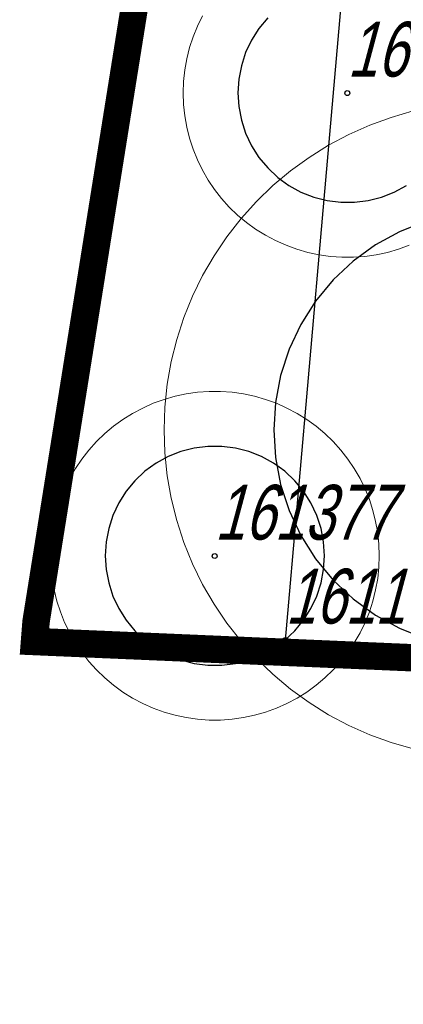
# Model space of a CAD drawing. Header units: metres. Extents: x 7419449 to 7420144, y 5549519 to 5549653.
# Tile 1 of 67: x 7419450 to 7419457, y 5549524 to 5549542. Entities that reach past the tile are written whole.
import ezdxf
from ezdxf.enums import TextEntityAlignment as Align
from ezdxf.lldxf.tags import DXFTag

# ---------------------------------------------------------------- set-up
doc = ezdxf.new("R2010")
doc.units = ezdxf.units.M
doc.linetypes.add('PRZER1-1', pattern=[1, 0.5, -0.5])
doc.layers.add('_4_GRANICA_OPRACOWANIA', color=146, linetype='2', lineweight=53, transparency=0.2)
doc.layers.add('_4_korony', color=7, linetype='Continuous', lineweight=25, true_color=0x7aa300)
for name, color, linetype, lineweight in [('_4_krzewy istniejące', 86, 'Continuous', 30), ('_4_NUMERY_PIKIET', 7, 'Continuous', 15), ('_4_SOD', 30, 'Continuous', 20), ('EGUG', 5, 'Continuous', 18)]:
    doc.layers.add(name, color=color, linetype=linetype, lineweight=lineweight)
doc.layers.add('_4_PUNKT_INWENTARYZACYJNY', color=7, linetype='Continuous')
doc.styles.add('STANDARD-Working1250', font='arial.ttf', dxfattribs={"height": 2.5})
tags = doc.linetypes.add('2', pattern=[0.9, 0.6, -0.3]).pattern_tags.tags
tags[6:7] = [DXFTag(74, 4), DXFTag(75, 0), DXFTag(340, '0'), DXFTag(46, 1.0), DXFTag(50, 0.0), DXFTag(44, 0.0), DXFTag(45, 0.0)]
tags[4:5] = [DXFTag(74, 4), DXFTag(75, 0), DXFTag(340, '0'), DXFTag(46, 1.0), DXFTag(50, 0.0), DXFTag(44, 0.0), DXFTag(45, 0.0)]

msp = doc.modelspace()

# ---------------------------------------------------------------- linework, layer by layer
at = {"layer": '_4_GRANICA_OPRACOWANIA', "lineweight": 30, "ltscale": 3, "const_width": 0.5}
msp.add_lwpolyline([(7419450.062, 5549530.83), (7419458.91, 5549530.45), (7419461.94, 5549530.29), (7419468.08, 5549529.97), (7419483.43, 5549529.18), (7419523.94, 5549526.59), (7419538.19, 5549526.4), (7419548.95, 5549525.8), (7419576.9, 5549524.47), (7419583.97, 5549584.15), (7419584.48, 5549588.54), (7419590.93, 5549644.33), (7419562.5, 5549640.55), (7419487.71, 5549630.61), (7419482.9, 5549629.97), (7419478.25, 5549627.12), (7419462.12, 5549617.26), (7419459.99, 5549593.07), (7419450.09, 5549531.19)], close=True, dxfattribs=at)
at = {"layer": '_4_korony', "linetype": 'Continuous', "flags": 128}
for points in [[(7419454.317, 5549542.212), (7419454.157, 5549542.019), (7419454.022, 5549541.807), (7419453.915, 5549541.579), (7419453.838, 5549541.34), (7419453.791, 5549541.094), (7419453.775, 5549540.843), (7419453.791, 5549540.592), (7419453.838, 5549540.346), (7419453.915, 5549540.107), (7419454.022, 5549539.879), (7419454.157, 5549539.667), (7419454.317, 5549539.474), (7419454.5, 5549539.302), (7419454.703, 5549539.154), (7419454.923, 5549539.033), (7419455.157, 5549538.941), (7419455.4, 5549538.878), (7419455.649, 5549538.847), (7419455.901, 5549538.847), (7419456.15, 5549538.878), (7419456.393, 5549538.941), (7419456.627, 5549539.033), (7419456.847, 5549539.154)], [(7419457.19, 5549538.495), (7419456.723, 5549538.31), (7419456.283, 5549538.068), (7419455.876, 5549537.773), (7419455.51, 5549537.429), (7419455.19, 5549537.042), (7419454.921, 5549536.618), (7419454.707, 5549536.163), (7419454.552, 5549535.686), (7419454.458, 5549535.192), (7419454.426, 5549534.691), (7419454.458, 5549534.19), (7419454.552, 5549533.696), (7419454.707, 5549533.219), (7419454.921, 5549532.764), (7419455.19, 5549532.34), (7419455.51, 5549531.953), (7419455.876, 5549531.609), (7419456.283, 5549531.314), (7419456.723, 5549531.072), (7419457.19, 5549530.887)]]:
    msp.add_lwpolyline(points, dxfattribs=at)
msp.add_lwpolyline([(7419455.353, 5549532.396), (7419455.337, 5549532.647), (7419455.29, 5549532.893), (7419455.213, 5549533.132), (7419455.106, 5549533.36), (7419454.971, 5549533.572), (7419454.811, 5549533.765), (7419454.628, 5549533.937), (7419454.425, 5549534.085), (7419454.205, 5549534.206), (7419453.971, 5549534.298), (7419453.728, 5549534.361), (7419453.479, 5549534.392), (7419453.227, 5549534.392), (7419452.978, 5549534.361), (7419452.735, 5549534.298), (7419452.501, 5549534.206), (7419452.281, 5549534.085), (7419452.078, 5549533.937), (7419451.895, 5549533.765), (7419451.735, 5549533.572), (7419451.6, 5549533.36), (7419451.493, 5549533.132), (7419451.416, 5549532.893), (7419451.369, 5549532.647), (7419451.353, 5549532.396), (7419451.369, 5549532.145), (7419451.416, 5549531.899), (7419451.493, 5549531.66), (7419451.6, 5549531.432), (7419451.735, 5549531.22), (7419451.895, 5549531.027), (7419452.078, 5549530.855), (7419452.281, 5549530.707), (7419452.501, 5549530.586), (7419452.735, 5549530.494), (7419452.978, 5549530.431), (7419453.227, 5549530.4), (7419453.479, 5549530.4), (7419453.728, 5549530.431), (7419453.971, 5549530.494), (7419454.205, 5549530.586), (7419454.425, 5549530.707), (7419454.628, 5549530.855), (7419454.811, 5549531.027), (7419454.971, 5549531.22), (7419455.106, 5549531.432), (7419455.213, 5549531.66), (7419455.29, 5549531.899), (7419455.337, 5549532.145)], close=True, dxfattribs=at)
at = {"layer": '_4_krzewy istniejące', "elevation": 10.18}
msp.add_lwpolyline([(7419533.763, 5549558.395), (7419528.84, 5549526.525), (7419523.94, 5549526.59), (7419483.43, 5549529.18), (7419454.642, 5549530.858), (7419457.792, 5549566.805), (7419533.763, 5549558.395)], dxfattribs=at)
at = {"layer": '_4_PUNKT_INWENTARYZACYJNY'}
for centre in [(7419455.77, 5549540.84), (7419453.35, 5549532.39), (7419454.642, 5549530.858, 10.18)]:
    msp.add_circle(centre, 0.045, dxfattribs=at)
at = {"layer": '_4_SOD', "flags": 128}
for points in [[(7419453.126, 5549542.251), (7419453.034, 5549542.063), (7419452.956, 5549541.869), (7419452.891, 5549541.67), (7419452.841, 5549541.467), (7419452.804, 5549541.261), (7419452.782, 5549541.052), (7419452.775, 5549540.843), (7419452.782, 5549540.634), (7419452.804, 5549540.425), (7419452.841, 5549540.219), (7419452.891, 5549540.016), (7419452.956, 5549539.817), (7419453.034, 5549539.623), (7419453.126, 5549539.435), (7419453.231, 5549539.253), (7419453.348, 5549539.08), (7419453.477, 5549538.915), (7419453.617, 5549538.759), (7419453.768, 5549538.614), (7419453.928, 5549538.479), (7419454.097, 5549538.356), (7419454.275, 5549538.245), (7419454.46, 5549538.147), (7419454.651, 5549538.061), (7419454.848, 5549537.99), (7419455.049, 5549537.932), (7419455.254, 5549537.889), (7419455.461, 5549537.859), (7419455.67, 5549537.845), (7419455.88, 5549537.845), (7419456.089, 5549537.859), (7419456.296, 5549537.889), (7419456.501, 5549537.932), (7419456.702, 5549537.99), (7419456.899, 5549538.061)], [(7419456.974, 5549540.513), (7419456.572, 5549540.397), (7419456.178, 5549540.254), (7419455.796, 5549540.084), (7419455.426, 5549539.887), (7419455.071, 5549539.665), (7419454.732, 5549539.419), (7419454.411, 5549539.15), (7419454.11, 5549538.859), (7419453.83, 5549538.548), (7419453.572, 5549538.218), (7419453.338, 5549537.871), (7419453.128, 5549537.508), (7419452.945, 5549537.131), (7419452.788, 5549536.743), (7419452.658, 5549536.345), (7419452.557, 5549535.938), (7419452.484, 5549535.526), (7419452.441, 5549535.11), (7419452.426, 5549534.691), (7419452.441, 5549534.272), (7419452.484, 5549533.856), (7419452.557, 5549533.444), (7419452.658, 5549533.037), (7419452.788, 5549532.639), (7419452.945, 5549532.251), (7419453.128, 5549531.874), (7419453.338, 5549531.511), (7419453.572, 5549531.164), (7419453.83, 5549530.834), (7419454.11, 5549530.523), (7419454.411, 5549530.232), (7419454.732, 5549529.963), (7419455.071, 5549529.717), (7419455.426, 5549529.495), (7419455.796, 5549529.298), (7419456.178, 5549529.128), (7419456.572, 5549528.985), (7419456.974, 5549528.869)]]:
    msp.add_lwpolyline(points, dxfattribs=at)
msp.add_lwpolyline([(7419456.353, 5549532.396), (7419456.346, 5549532.605), (7419456.324, 5549532.814), (7419456.287, 5549533.02), (7419456.237, 5549533.223), (7419456.172, 5549533.422), (7419456.094, 5549533.616), (7419456.002, 5549533.804), (7419455.897, 5549533.986), (7419455.78, 5549534.159), (7419455.651, 5549534.324), (7419455.511, 5549534.48), (7419455.36, 5549534.625), (7419455.2, 5549534.76), (7419455.031, 5549534.883), (7419454.853, 5549534.994), (7419454.668, 5549535.092), (7419454.477, 5549535.178), (7419454.28, 5549535.249), (7419454.079, 5549535.307), (7419453.874, 5549535.35), (7419453.667, 5549535.38), (7419453.458, 5549535.394), (7419453.248, 5549535.394), (7419453.039, 5549535.38), (7419452.832, 5549535.35), (7419452.627, 5549535.307), (7419452.426, 5549535.249), (7419452.229, 5549535.178), (7419452.038, 5549535.092), (7419451.853, 5549534.994), (7419451.675, 5549534.883), (7419451.506, 5549534.76), (7419451.346, 5549534.625), (7419451.195, 5549534.48), (7419451.055, 5549534.324), (7419450.926, 5549534.159), (7419450.809, 5549533.986), (7419450.704, 5549533.804), (7419450.612, 5549533.616), (7419450.534, 5549533.422), (7419450.469, 5549533.223), (7419450.419, 5549533.02), (7419450.382, 5549532.814), (7419450.36, 5549532.605), (7419450.353, 5549532.396), (7419450.36, 5549532.187), (7419450.382, 5549531.978), (7419450.419, 5549531.772), (7419450.469, 5549531.569), (7419450.534, 5549531.37), (7419450.612, 5549531.176), (7419450.704, 5549530.988), (7419450.809, 5549530.806), (7419450.926, 5549530.633), (7419451.055, 5549530.468), (7419451.195, 5549530.312), (7419451.346, 5549530.167), (7419451.506, 5549530.032), (7419451.675, 5549529.909), (7419451.853, 5549529.798), (7419452.038, 5549529.7), (7419452.229, 5549529.614), (7419452.426, 5549529.543), (7419452.627, 5549529.485), (7419452.832, 5549529.442), (7419453.039, 5549529.412), (7419453.248, 5549529.398), (7419453.458, 5549529.398), (7419453.667, 5549529.412), (7419453.874, 5549529.442), (7419454.079, 5549529.485), (7419454.28, 5549529.543), (7419454.477, 5549529.614), (7419454.668, 5549529.7), (7419454.853, 5549529.798), (7419455.031, 5549529.909), (7419455.2, 5549530.032), (7419455.36, 5549530.167), (7419455.511, 5549530.312), (7419455.651, 5549530.468), (7419455.78, 5549530.633), (7419455.897, 5549530.806), (7419456.002, 5549530.988), (7419456.094, 5549531.176), (7419456.172, 5549531.37), (7419456.237, 5549531.569), (7419456.287, 5549531.772), (7419456.324, 5549531.978), (7419456.346, 5549532.187)], close=True, dxfattribs=at)
at = {"layer": 'EGUG', "color": 96, "linetype": 'PRZER1-1', "lineweight": 18, "true_color": 0x008000, "elevation": 10.08}
msp.add_lwpolyline([(7419458.91, 5549530.45), (7419454.49, 5549530.64)], dxfattribs=at)

# ---------------------------------------------------------------- texts
at = {"layer": '_4_NUMERY_PIKIET', "style": 'STANDARD-Working1250', "oblique": 15, "width": 0.7}
for s, p in [('161306', (7419455.77, 5549540.84)), ('161377', (7419453.35, 5549532.39)), ('161168GD1A', (7419454.642, 5549530.858, 10.18))]:
    msp.add_text(s, height=1, dxfattribs=at).set_placement(p, align=Align.BOTTOM_LEFT)

doc.saveas('drawing.dxf')
